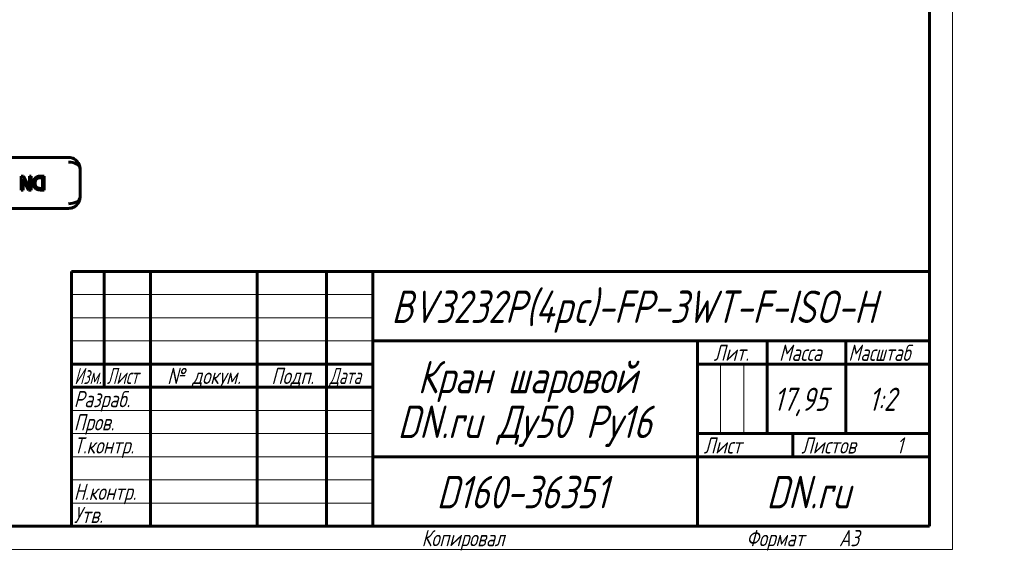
# Model space of a CAD drawing. Header units: millimetres. Extents: x 0 to 431, y 0 to 297.
# Tile 4 of 5: x 219 to 431, y 0 to 114. Entities that reach past the tile are written whole.
import ezdxf

# ---------------------------------------------------------------- set-up
doc = ezdxf.new("R2010")
doc.units = ezdxf.units.MM
doc.linetypes.add('K5LT_BASIC', pattern=[0])
doc.linetypes.add('K5LT_THIN', pattern=[0])
doc.layers.add('Системный слой (1)', color=251, linetype='Continuous', true_color=0x6c6c6c)
doc.styles.add('KTEXTSTYLE', font='txt', dxfattribs={"width": 0.96, "height": 5})

# ---------------------------------------------------------------- blocks, each defined once
blk = doc.blocks.new('U56')
at = {"color": 7, "linetype": 'K5LT_THIN', "lineweight": 18, "true_color": 0xffffff}
for p, q in [((420, 297), (420, 0)), ((230, 55), (295, 55)), ((230, 50), (295, 50)), ((230, 45), (295, 45)), ((369.96, 25), (369.96, 40)), ((374.98, 25), (374.98, 40)), ((230, 30), (295, 30)), ((230, 25), (295, 25)), ((230, 20), (295, 20)), ((230, 15), (295, 15)), ((230, 10), (295, 10)), ((420, 0), (0, 0))]:
    blk.add_line(p, q, dxfattribs=at)
at = {"color": 143, "linetype": 'K5LT_BASIC', "lineweight": 60, "true_color": 0x33acca}
for p, q in [((415, 292), (415, 5)), ((230, 60), (415, 60)), ((230, 5), (230, 60)), ((237, 35), (237, 60)), ((247, 5), (247, 60)), ((270, 5), (270, 60)), ((285, 5), (285, 60)), ((295, 5), (295, 60)), ((295, 45), (415, 45)), ((365, 5), (365, 45)), ((380, 25), (380, 45)), ((397, 25), (397, 45)), ((230, 40), (295, 40)), ((365, 40), (380, 40)), ((380, 40), (415, 40)), ((230, 35), (295, 35)), ((365, 25), (415, 25)), ((385.57, 20), (385.57, 25)), ((295, 20), (365, 20)), ((365, 20), (415, 20)), ((415, 5), (20, 5))]:
    blk.add_line(p, q, dxfattribs=at)
at = {"color": 7, "attachment_point": 1, "style": 'KTEXTSTYLE'}
for s, insert, char_height in [('\\fArial|b0|c204|p34;\\H5.0;\\W1.000;\\Q15;\\fGOST Type AU|b0|i0|c204|p34;\\Q15;\\W0.960;\\H7.00;BV3232P(4pc)-FP-3WT-F-ISO-H', (299, 55.86), 7), ('\\fArial|b0|c204|p34;\\H5.0;\\W1.000;\\Q15;\\fGOST Type AU|b0|i0|c204|p34;\\Q15;\\W0.960;\\H3.50;Лит.', (368.47, 44.18), 3.5), ('\\fArial|b0|c204|p34;\\H5.0;\\W1.000;\\Q15;\\fGOST Type AU|b0|i0|c204|p34;\\Q15;\\W0.960;\\H3.50;Масса', (382.58, 44.18), 3.5), ('\\fArial|b0|c204|p34;\\H5.0;\\W1.000;\\Q15;\\fGOST Type AU|b0|i0|c204|p34;\\Q15;\\W0.926;\\H3.50;Масштаб', (397.52, 44.18), 3.5), ('\\fArial|b0|c204|p34;\\H5.0;\\W1.000;\\Q15;\\fGOST Type AU|b0|i0|c204|p34;\\Q15;\\W0.960;\\H7.00;Кран шаровой', (304.65, 40.69), 7), ('\\fArial|b0|c204|p34;\\H5.0;\\W1.000;\\Q15;\\fGOST Type AU|b0|i0|c204|p34;\\Q15;\\W0.786;\\H3.50;Изм.', (230.62, 39.18), 3.5), ('\\fArial|b0|c204|p34;\\H5.0;\\W1.000;\\Q15;\\fGOST Type AU|b0|i0|c204|p34;\\Q15;\\W0.800;\\H3.50;Лист', (237.61, 39.18), 3.5), ('\\fArial|b0|c204|p34;\\H5.0;\\W1.000;\\Q15;\\fGOST Type AU|b0|i0|c204|p34;\\Q15;\\W0.960;\\H3.50;№ докум.', (250.63, 39.18), 3.5), ('\\fArial|b0|c204|p34;\\H5.0;\\W1.000;\\Q15;\\fGOST Type AU|b0|i0|c204|p34;\\Q15;\\W0.960;\\H3.50;Подп.', (273.1, 39.18), 3.5), ('\\fArial|b0|c204|p34;\\H5.0;\\W1.000;\\Q15;\\fGOST Type AU|b0|i0|c204|p34;\\Q15;\\W0.800;\\H3.50;Дата', (285.61, 39.18), 3.5), ('\\fArial|b0|c204|p34;\\H5.0;\\W1.000;\\Q15;\\fGOST Type AU|b0|i0|c204|p34;\\Q15;\\W0.960;\\H3.50;Разраб.', (230.5, 34.18), 3.5), ('\\fArial|b0|c204|p34;\\H5.0;\\W1.000;\\Q15;\\fGOST Type AU|b0|i0|c204|p34;\\Q15;\\W0.960;17,95', (381.44, 34.9), 5), ('\\fArial|b0|c204|p34;\\H5.0;\\W1.000;\\Q15;\\fGOST Type AU|b0|i0|c204|p34;\\Q15;\\W0.960;{\\c16737820;1:2}', (401.92, 34.9), 5), ('\\fArial|b0|c204|p34;\\H5.0;\\W1.000;\\Q15;\\fGOST Type AU|b0|i0|c204|p34;\\Q15;\\W0.960;\\H7.00;DN.ru Ду50 Ру16', (300.3, 31.02), 7), ('\\fArial|b0|c204|p34;\\H5.0;\\W1.000;\\Q15;\\fGOST Type AU|b0|i0|c204|p34;\\Q15;\\W0.960;\\H3.50;Пров.', (230.5, 29.18), 3.5), ('\\fArial|b0|c204|p34;\\H5.0;\\W1.000;\\Q15;\\fGOST Type AU|b0|i0|c204|p34;\\Q15;\\W0.960;\\H3.50;Т.контр.', (230.5, 24.18), 3.5), ('\\fArial|b0|c204|p34;\\H5.0;\\W1.000;\\Q15;\\fGOST Type AU|b0|i0|c204|p34;\\Q15;\\W0.960;\\H3.50;Лист', (366.32, 24.18), 3.5), ('\\fArial|b0|c204|p34;\\H5.0;\\W1.000;\\Q15;\\fGOST Type AU|b0|i0|c204|p34;\\Q15;\\W0.960;\\H3.50;Листов', (387.36, 24.18), 3.5), ('\\fArial|b0|c204|p34;\\H5.0;\\W1.000;\\Q15;\\fGOST Type AU|b0|i0|c204|p34;\\Q15;\\W0.960;\\H3.50;1', (407.91, 24.18), 3.5), ('\\fArial|b0|c204|p34;\\H5.0;\\W1.000;\\Q15;\\fGOST Type AU|b0|i0|c204|p34;\\Q15;\\W0.960;\\H7.00;D160-36351', (308.72, 15.86), 7), ('\\fArial|b0|c204|p34;\\H5.0;\\W1.000;\\Q15;\\fGOST Type AU|b0|i0|c204|p34;\\Q15;\\W0.960;\\H7.00;DN.ru', (379.84, 15.86), 7), ('\\fArial|b0|c204|p34;\\H5.0;\\W1.000;\\Q15;\\fGOST Type AU|b0|i0|c204|p34;\\Q15;\\W0.960;\\H3.50;Н.контр.', (230.5, 14.18), 3.5), ('\\fArial|b0|c204|p34;\\H5.0;\\W1.000;\\Q15;\\fGOST Type AU|b0|i0|c204|p34;\\Q15;\\W0.960;\\H3.50;Утв.', (230.5, 9.18), 3.5), ('\\fArial|b0|c204|p34;\\H5.0;\\W1.000;\\Q15;\\fGOST Type AU|b0|i0|c204|p34;\\Q15;\\W0.960;\\H3.50;Копировал', (305.5, 4.18), 3.5), ('\\fArial|b0|c204|p34;\\H5.0;\\W1.000;\\Q15;\\fGOST Type AU|b0|i0|c204|p34;\\Q15;\\W0.960;\\H3.50;Формат', (375.5, 4.18), 3.5), ('\\fArial|b0|c204|p34;\\H5.0;\\W1.000;\\Q15;\\fGOST Type AU|b0|i0|c204|p34;\\Q15;\\W0.960;\\H3.50;A3', (395.5, 4.18), 3.5)]:
    blk.add_mtext(s, dxfattribs=dict(at, insert=insert, char_height=char_height))

msp = doc.modelspace()

# ---------------------------------------------------------------- linework, layer by layer
at = {"layer": 'Системный слой (1)', "color": 143, "linetype": 'K5LT_BASIC', "lineweight": 60, "true_color": 0x33acca}
for p, q in [((229.3515, 84.5826), (149.4048, 84.5826)), ((231.8515, 76.0826), (231.8515, 82.0826)), ((219.1626, 80.5517), (219.61, 80.5517)), ((219.1626, 77.5517), (219.1626, 80.5517)), ((220.7429, 77.5517), (219.5346, 79.9269)), ((219.5346, 79.9269), (219.5346, 77.5517)), ((219.61, 80.5517), (220.9374, 77.965)), ((220.9374, 77.965), (220.9374, 80.5517)), ((220.9374, 80.5517), (221.3093, 80.5517)), ((221.3093, 80.5517), (221.3093, 77.5517)), ((223.7088, 80.2065), (223.4049, 80.2065)), ((223.4171, 80.5517), (224.1075, 80.5517)), ((223.7088, 77.8969), (223.7088, 80.2065)), ((224.1075, 80.5517), (224.1075, 77.5517)), ((219.5346, 77.5517), (219.1626, 77.5517)), ((221.3093, 77.5517), (220.7429, 77.5517)), ((223.4049, 77.8969), (223.7088, 77.8969)), ((224.1075, 77.5517), (223.4244, 77.5517)), ((149.4048, 73.5826), (229.3515, 73.5826))]:
    msp.add_line(p, q, dxfattribs=at)
for centre, start, end in [((229.3515, 82.0826), 30.726445, 90), ((229.3515, 76.0826), 270, 326.993909)]:
    msp.add_arc(centre, 2.5, start, end, dxfattribs=at)
for centre, major_axis, start_param, end_param in [((229.3515, 82.0826), (-2.5, 0), 3.14159265, 4.71238898), ((229.3515, 76.0826), (2.5, 0), 4.71238898, 6.28318531)]:
    msp.add_ellipse(centre, major_axis=major_axis, ratio=0.6, start_param=start_param, end_param=end_param, dxfattribs=at)
for points, knots in [([(231.4471, 83.4441), (231.4553, 83.4314), (231.4635, 83.4185), (231.4891, 83.3772), (231.5062, 83.3484), (231.5539, 83.2641), (231.5831, 83.2078), (231.6522, 83.0613), (231.6888, 82.97), (231.7308, 82.8456), (231.741, 82.8132), (231.7525, 82.7739), (231.7545, 82.7671), (231.7583, 82.7537), (231.7601, 82.7471), (231.7656, 82.7273), (231.7691, 82.714), (231.7793, 82.6744), (231.7857, 82.648), (231.8034, 82.5689), (231.8134, 82.5161), (231.8364, 82.3699), (231.8456, 82.2764), (231.8508, 82.1498), (231.8515, 82.1162), (231.8515, 82.0826)], [0.13939623, 0.13939623, 0.13939623, 0.13939623, 0.8363774, 0.8363774, 2.36973596, 2.36973596, 5.29705685, 5.29705685, 9.89705685, 9.89705685, 11.50881808, 11.50881808, 11.84650769, 11.84650769, 12.17380673, 12.17380673, 12.82840481, 12.82840481, 14.13240567, 14.13240567, 16.73001678, 16.73001678, 21.33001678, 21.33001678, 23, 23, 23, 23]), ([(231.4995, 83.3593), (231.5062, 83.348), (231.5128, 83.3366), (231.5341, 83.2992), (231.5484, 83.2731), (231.5898, 83.1942), (231.6155, 83.1406), (231.6439, 83.0758), (231.6486, 83.0649), (231.6621, 83.0328), (231.6707, 83.0115), (231.6866, 82.9709), (231.6939, 82.9515), (231.7074, 82.9143), (231.7136, 82.8966), (231.725, 82.8626), (231.7303, 82.8464), (231.7405, 82.814), (231.7455, 82.7978), (231.7513, 82.7781), (231.7523, 82.7746), (231.7542, 82.7679), (231.7551, 82.7646), (231.7579, 82.7549), (231.7597, 82.7483), (231.7651, 82.7289), (231.7686, 82.716), (231.7786, 82.6773), (231.7848, 82.6516), (231.8021, 82.5748), (231.812, 82.5236), (231.8343, 82.3851), (231.8435, 82.2978), (231.8504, 82.1681), (231.8515, 82.1252), (231.8515, 82.0826)], [0.15610909, 0.15610909, 0.15610909, 0.15610909, 0.78054543, 0.78054543, 2.1855272, 2.1855272, 4.99549074, 4.99549074, 5.5644197, 5.5644197, 6.66313884, 6.66313884, 7.66197443, 7.66197443, 8.57000678, 8.57000678, 9.39549074, 9.39549074, 10.22097469, 10.22097469, 10.39674709, 10.39674709, 10.56186656, 10.56186656, 10.89210551, 10.89210551, 11.5472569, 11.5472569, 12.84690671, 12.84690671, 15.42490044, 15.42490044, 19.82490044, 19.82490044, 22, 22, 22, 22]), ([(231.4472, 74.7213), (231.4555, 74.7342), (231.4637, 74.747), (231.4894, 74.7885), (231.5064, 74.8172), (231.5543, 74.9017), (231.5834, 74.9582), (231.6526, 75.1048), (231.6892, 75.1961), (231.731, 75.3202), (231.7411, 75.3523), (231.7525, 75.3913), (231.7545, 75.3981), (231.7583, 75.4116), (231.7601, 75.4182), (231.7656, 75.438), (231.7691, 75.4512), (231.7793, 75.4908), (231.7857, 75.5173), (231.8034, 75.5964), (231.8134, 75.6491), (231.8364, 75.7954), (231.8456, 75.8888), (231.8508, 76.0154), (231.8515, 76.0491), (231.8515, 76.0826)], [0.13970517, 0.13970517, 0.13970517, 0.13970517, 0.838231, 0.838231, 2.37498784, 2.37498784, 5.30879634, 5.30879634, 9.90879634, 9.90879634, 11.5069497, 11.5069497, 11.8446953, 11.8446953, 12.1720486, 12.1720486, 12.82675522, 12.82675522, 14.13097228, 14.13097228, 16.72901407, 16.72901407, 21.32901407, 21.32901407, 23, 23, 23, 23])]:
    msp.add_open_spline(points, degree=3, knots=knots, dxfattribs=at)
for points in [[(221.7421, 79.0541), (221.7421, 79.465), (222.0751, 80.1262), (222.3547, 80.311)], [(222.3498, 77.7899), (222.0605, 77.982), (221.7421, 78.6165), (221.7421, 79.0541)], [(222.5759, 80.0071), (222.3668, 79.8661), (222.1578, 79.3993), (222.1578, 79.0493)], [(222.1578, 79.0493), (222.1578, 78.704), (222.3863, 78.2154), (222.6124, 78.0768)], [(222.3547, 80.311), (222.5832, 80.4544), (223.0524, 80.5517), (223.4171, 80.5517)], [(223.4049, 80.2065), (223.1399, 80.2065), (222.7388, 80.1214), (222.5759, 80.0071)], [(223.4244, 77.5517), (223.0014, 77.5517), (222.52, 77.6781), (222.3498, 77.7899)], [(222.6124, 78.0768), (222.7728, 77.982), (223.1351, 77.8969), (223.4049, 77.8969)]]:
    msp.add_open_spline(points, degree=2, dxfattribs=at)

# ---------------------------------------------------------------- block references
msp.add_blockref('U56', (0, 0))

doc.saveas('drawing.dxf')
